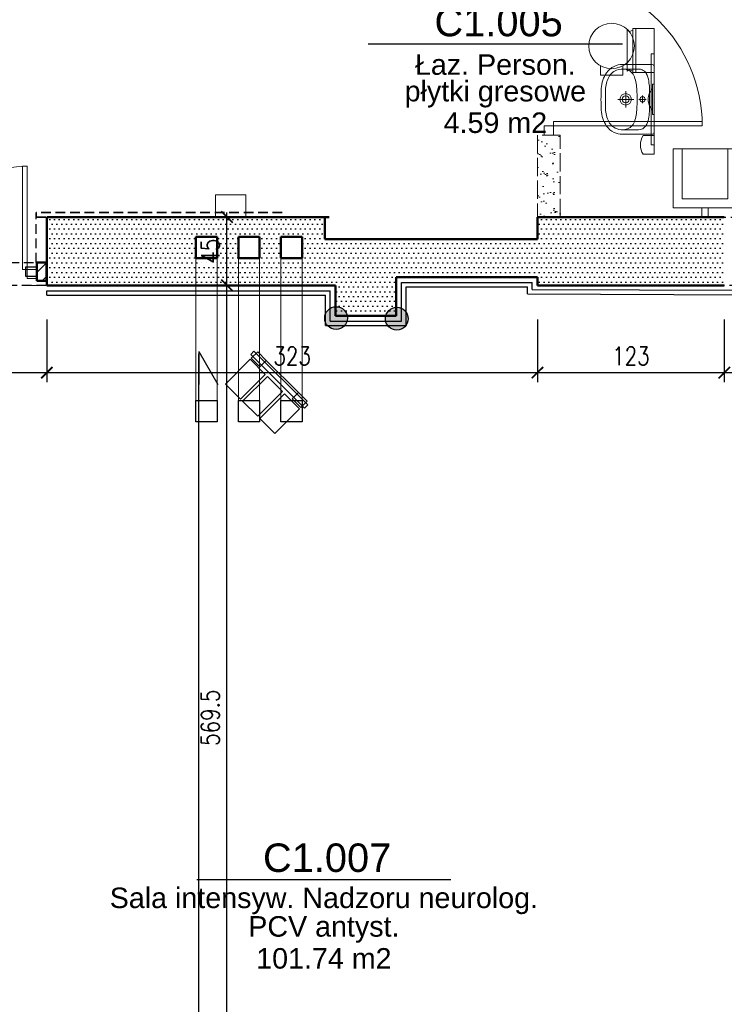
# Model space of a CAD drawing. Header units: millimetres. Extents: x 509 to 7952, y 243 to 5804.
# Tile 33 of 54: x 4590 to 5054, y 3125 to 3774. Entities that reach past the tile are written whole.
import ezdxf
from ezdxf.enums import TextEntityAlignment as Align

# ---------------------------------------------------------------- set-up
doc = ezdxf.new("R2010")
doc.units = ezdxf.units.MM
for name, pattern in [('ACAD_ISO02W100', [15, 12, -3]), ('DASHED', [0.75, 0.5, -0.25]), ('HIDDEN', [9.525, 6.35, -3.175])]:
    doc.linetypes.add(name, pattern=pattern)
for name, color, linetype in [('BA_odn', 7, 'Continuous'), ('WK-Drzwi', 9, 'Continuous'), ('WK-EtykPow', 173, 'Continuous'), ('WK-Fartuszki', 143, 'DASHED'), ('WK-Poręcze', 252, 'Continuous'), ('WK-Schody', 254, 'Continuous'), ('WK-Wentylacja', 2, 'Continuous'), ('WK-Wymiary', 8, 'Continuous'), ('WK-Ściany', 7, 'Continuous')]:
    doc.layers.add(name, color=color, linetype=linetype)
for name, color, linetype, lineweight in [('WK-INSTALACJE ELEKTRYCZNE', 94, 'Continuous', 5), ('WK-INSTALACJE WODKAN', 170, 'Continuous', 5), ('WK-MEBLE', 34, 'Continuous', 5), ('WK-widok', 8, 'Continuous', 0), ('WK-Wyburzenia', 6, 'Continuous', 5)]:
    doc.layers.add(name, color=color, linetype=linetype, lineweight=lineweight)
doc.layers.add('WK-Pomieszczenia', color=173, linetype='Continuous', plot=False)
doc.layers.add('WK-Uwagi', color=2, linetype='Continuous', plot=False)
doc.styles.add('Arial', font='micross.ttf', dxfattribs={"width": 0.9})
doc.styles.add('BIKWYM', font='bikromsw.shx', dxfattribs={"width": 0.8})
doc.styles.add('FLEX', font='romans.shx')
doc.styles.add('RomanS-Narrow', font='romans.shx', dxfattribs={"width": 0.8})
doc.linetypes.add('FLEX', pattern='A,0.002,-0.9,["~",FLEX,S=2,R=-17,X=-1.42,Y=-0.46],-0.9', length=1.802)
doc.dimstyles.new('AEC Dimension 1-50', dxfattribs={"dimtxt": 12, "dimasz": 0.075, "dimexe": 6.25, "dimexo": 0, "dimgap": 5, "dimtad": 1, "dimdec": 1, "dimrnd": 0.5, "dimzin": 9, "dimdsep": 46, "dimtxsty": 'RomanS-Narrow', "dimblk": 'ARCHTICK', "dimcen": 0.125, "dimdle": 3.125, "dimclrd": 8, "dimclre": 8, "dimclrt": 256, "dimadec": 1, "dimazin": 0, "dimtfac": 1, "dimtdec": 1, "dimtmove": 2, "dimatfit": 2, "dimfxl": 0, "dimtolj": 1, "dimtzin": 0, "dimarcsym": 0})
doc.dimstyles.new('BA_KR2_100', dxfattribs={"dimtxt": 25, "dimasz": 1.666667, "dimexe": 24, "dimexo": 0, "dimgap": 0, "dimtad": 0, "dimdec": 1, "dimrnd": 0.5, "dimzin": 9, "dimdsep": 46, "dimtxsty": 'BIKWYM', "dimblk": 'WYM-KR2', "dimcen": 0, "dimdle": 20, "dimclrd": 256, "dimclre": 256, "dimclrt": 7, "dimadec": 0, "dimazin": 0, "dimtfac": 0.033333, "dimtdec": 1, "dimtmove": 0, "dimatfit": 3, "dimldrblk": 'WYM-KR2', "dimfxl": 0, "dimtvp": 0.8, "dimtolj": 1, "dimarcsym": 0})
pattern_1 = [(0, (534.9164, 699.143), (1.5875, 3.175), [0, -3.175])]
pattern_2 = [(360, (534.9164, 699.143), (1.5875, 3.175), [0, -3.175])]

# ---------------------------------------------------------------- blocks, each defined once
blk = doc.blocks.new('WYM-KR2')
at = {"color": 0, "linetype": 'ByBlock'}
blk.add_line((0, 0), (-12.99, -7.5), dxfattribs=at)
blk.add_line((0, 0), (-12.99, 0))
blk = doc.blocks.new('*D718')
at = {"layer": 'BA_odn', "lineweight": -2}
blk.add_line((4708.3, 3050.07), (4708.3, 3553.62), dxfattribs=at)
at = {"layer": 'Defpoints', "color": 0}
for p in [(4708.3, 3555.28), (4708.3, 3555.28), (4708.3, 3048.4)]:
    blk.add_point(p, dxfattribs=at)
at = {"layer": 'BA_odn', "linetype": 'ByBlock', "lineweight": -2, "xscale": 1.666666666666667, "yscale": 1.666666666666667, "zscale": 1.666666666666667}
for p, rotation in [((4708.3, 3555.28), 90), ((4708.3, 3048.4), 270)]:
    blk.add_blockref('WYM-KR2', p, dxfattribs=dict(at, rotation=rotation))
blk = doc.blocks.new('Z10a')
for p, q in [((15, -12), (-15, -12)), ((-15, -12), (-15, -45)), ((15, -45), (15, -12))]:
    blk.add_line(p, q)
for points in [[(-2, -6), (2, -6), (2, 0), (-2, 0)], [(-21, -45), (21, -45), (21, -6), (-21, -6)]]:
    blk.add_lwpolyline(points, close=True)
blk = doc.blocks.new('WK_Pow_tag_01_50')
at = {"color": 0, "linetype": 'ByBlock'}
blk.add_line((-2.789, 0), (2.789, 0), dxfattribs=at)
at = {"color": 0, "linetype": 'ByBlock', "style": 'Arial'}
for tag, height, p in [('POWIERZCHNIE:NUMERAUTO', 0.625, (0.071, 0.482)), ('POWIERZCHNIE:NAZWA', 0.45, (0, -0.455)), ('POWIERZCHNIE_WYKOŃCZENIE:POSADZKA', 0.45, (0, -1.091)), ('POWIERZCHNIE_STYL:POWOBLICZ', 0.45, (0, -1.728))]:
    blk.add_attdef(tag, text='', height=height, dxfattribs=at).set_placement(p, align=Align.MIDDLE)
blk = doc.blocks.new('Z60a')
for p, q in [((14.5, 0), (-14.5, 0)), ((-14.5, 0), (-14.5, -14)), ((14.5, -14), (14.5, 0)), ((-14.5, -12), (14.5, -12)), ((-14.5, -14), (14.5, -14)), ((13.62, -17.85), (-13.62, -17.85))]:
    blk.add_line(p, q)
at = {"flags": 128}
for points in [[(-13.53, -14), (-12.58, -16.33), (-13.62, -17.85)], [(13.39, -14), (12.58, -16.33), (13.62, -17.85)]]:
    blk.add_lwpolyline(points, dxfattribs=at)
blk = doc.blocks.new('E3a')
for p, q in [((10, 0), (-10, 0)), ((-10, 0), (-10, -1)), ((10, -1), (10, 0)), ((10, -1), (-10, -1))]:
    blk.add_line(p, q)
blk.add_arc((0, 5.67), 9.67, 223.60282, 316.39718)
blk = doc.blocks.new('Z9a')
blk.add_lwpolyline([(-30, -2), (30, -2), (30, 0), (-30, 0)], close=True)
blk = doc.blocks.new('Z1a')
for p, q in [((-6.12, 0), (-6.12, -7.3)), ((6.12, 0), (-6.12, 0)), ((6.12, 0), (6.12, -7.3))]:
    blk.add_line(p, q)
blk.add_arc((0, 2.87), 11.87, 238.94129, 301.05871)
blk = doc.blocks.new('Z8b')
for p, q in [((-7.4, -13.05), (-7.4, -19.17)), ((-7.4, -19.17), (7.4, -19.17)), ((7.4, -13.05), (7.4, -19.17))]:
    blk.add_line(p, q)
blk.add_circle((0, 0), 15)
blk = doc.blocks.new('J50a')
for p, q in [((20.85, 0), (-20.85, 0)), ((-23, -2.14), (-23, -21)), ((0, -10.13), (0, -5.23)), ((23, -21), (23, -2.14)), ((-20, -20.98), (-20, -10.2)), ((2.53, -7.68), (-2.53, -7.68)), ((20, -10.2), (20, -20.98)), ((-5.34, -18.73), (5.34, -18.73)), ((0, -23.98), (0, -13.48))]:
    blk.add_line(p, q)
at = {"flags": 128}
for points in [[(-20.85, 0, 0.056329), (-22.22, -0.1, 0.274623), (-22.85, -0.67, 0.078029), (-23, -2.14, 0.987626)], [(20.85, 0, -0.056329), (22.22, -0.1, -0.274623), (22.85, -0.67, -0.078029), (23, -2.14, -0.987626)], [(-20, -10.2, -0.104891), (-19.52, -7.91, -0.153237), (-17.09, -5.29, -0.096443), (-12.1, -3.56, -0.04719), (-3.09, -2.97), (-2.75, -2.97, 0.009116), (2.75, -2.97), (3.09, -2.97, -0.053543), (12.87, -3.72, -0.091574), (17.37, -5.47, -0.166964), (19.69, -8.36, -0.062926), (20, -10.2, -1.040135)], [(-23, -21, 0.111521), (-21.76, -26.31, 0.123014), (-17.56, -31.31, 0.141312), (-7.12, -34.81, 0.026087), (7.12, -34.81, 0.141312), (17.56, -31.31, 0.123014), (21.76, -26.31, 0.111521), (23, -21)]]:
    blk.add_lwpolyline(points, format="xyb", dxfattribs=at)
blk.add_lwpolyline([(13.79, -30.26, 0.212121), (19.27, -24.85, 0.157769), (19.69, -18.5, 0.270169), (14.76, -12.99, 0.074819), (6.02, -11.37), (6.02, -11.37), (2.16, -11.22), (-2.16, -11.22), (-6.02, -11.37), (-6.02, -11.37, 0.074819), (-14.76, -12.99, 0.270169), (-19.69, -18.5, 0.157769), (-19.27, -24.85, 0.212121), (-13.79, -30.26, 0.110292), (-5.03, -31.99), (0, -32), (5.03, -31.99, 0.110292)], format="xyb", close=True, dxfattribs=at)
for centre, radius in [((0, -7.68), 1.73), ((0, -18.73), 3.78), ((0, -18.73), 2.33)]:
    blk.add_circle(centre, radius)
blk = doc.blocks.new('L70a')
for p, q in [((-10.39, -7.92), (-10.39, -22.92)), ((-10.39, -7.92), (9.61, -7.92)), ((9.61, -7.92), (9.61, -22.92)), ((-10.39, -22.92), (9.61, -22.92))]:
    blk.add_line(p, q)
blk = doc.blocks.new('_ArchTick')
at = {"color": 0, "linetype": 'ByBlock', "const_width": 15}
blk.add_lwpolyline([(-50, -50), (50, 50)], dxfattribs=at)
blk = doc.blocks.new('*D969')
at = {"layer": 'Defpoints', "color": 0}
for p in [(4486.58, 3576.41), (4608.17, 3576.41), (4608.17, 3541.41)]:
    blk.add_point(p, dxfattribs=at)
at = {"layer": 'WK-Wymiary', "color": 8, "linetype": 'Continuous', "lineweight": -2, "ltscale": 1.3}
for p, q in [((4486.58, 3576.41), (4486.58, 3535.16)), ((4608.17, 3576.41), (4608.17, 3535.16)), ((4483.45, 3541.41), (4611.29, 3541.41))]:
    blk.add_line(p, q, dxfattribs=at)
at = {"layer": 'WK-Wymiary', "color": 8, "linetype": 'ByBlock', "lineweight": -2, "xscale": 0.075, "yscale": 0.075, "zscale": 0.075, "rotation": 180}
blk.add_blockref('_ArchTick', (4486.58, 3541.41), dxfattribs=at)
at = {"layer": 'WK-Wymiary', "color": 8, "linetype": 'ByBlock', "lineweight": -2, "xscale": 0.075, "yscale": 0.075, "zscale": 0.075}
blk.add_blockref('_ArchTick', (4608.17, 3541.41), dxfattribs=at)
at = {"layer": 'WK-Wymiary', "lineweight": -3, "insert": (4547.37, 3552.41), "char_height": 12, "attachment_point": 5, "style": 'RomanS-Narrow'}
blk.add_mtext('\\A1;\\A1;121.5', dxfattribs=at)
blk = doc.blocks.new('*D970')
at = {"layer": 'Defpoints', "color": 0}
for p in [(4608.17, 3576.41), (4931.17, 3576.41), (4931.17, 3541.41)]:
    blk.add_point(p, dxfattribs=at)
at = {"layer": 'WK-Wymiary', "color": 8, "linetype": 'Continuous', "lineweight": -2, "ltscale": 1.3}
for p, q in [((4608.17, 3576.41), (4608.17, 3535.16)), ((4931.17, 3576.41), (4931.17, 3535.16)), ((4605.04, 3541.41), (4934.29, 3541.41))]:
    blk.add_line(p, q, dxfattribs=at)
at = {"layer": 'WK-Wymiary', "color": 8, "linetype": 'ByBlock', "lineweight": -2, "xscale": 0.075, "yscale": 0.075, "zscale": 0.075, "rotation": 180}
blk.add_blockref('_ArchTick', (4608.17, 3541.41), dxfattribs=at)
at = {"layer": 'WK-Wymiary', "color": 8, "linetype": 'ByBlock', "lineweight": -2, "xscale": 0.075, "yscale": 0.075, "zscale": 0.075}
blk.add_blockref('_ArchTick', (4931.17, 3541.41), dxfattribs=at)
at = {"layer": 'WK-Wymiary', "lineweight": -3, "insert": (4769.67, 3552.41), "char_height": 12, "attachment_point": 5, "style": 'RomanS-Narrow'}
blk.add_mtext('\\A1;\\A1;323', dxfattribs=at)
blk = doc.blocks.new('*D971')
at = {"layer": 'Defpoints', "color": 0}
for p in [(4931.17, 3576.41), (5054.17, 3576.41), (5054.17, 3541.41)]:
    blk.add_point(p, dxfattribs=at)
at = {"layer": 'WK-Wymiary', "color": 8, "linetype": 'Continuous', "lineweight": -2, "ltscale": 1.3}
for p, q in [((4931.17, 3576.41), (4931.17, 3535.16)), ((5054.17, 3576.41), (5054.17, 3535.16)), ((4928.04, 3541.41), (5057.29, 3541.41))]:
    blk.add_line(p, q, dxfattribs=at)
at = {"layer": 'WK-Wymiary', "color": 8, "linetype": 'ByBlock', "lineweight": -2, "xscale": 0.075, "yscale": 0.075, "zscale": 0.075, "rotation": 180}
blk.add_blockref('_ArchTick', (4931.17, 3541.41), dxfattribs=at)
at = {"layer": 'WK-Wymiary', "color": 8, "linetype": 'ByBlock', "lineweight": -2, "xscale": 0.075, "yscale": 0.075, "zscale": 0.075}
blk.add_blockref('_ArchTick', (5054.17, 3541.41), dxfattribs=at)
at = {"layer": 'WK-Wymiary', "lineweight": -3, "insert": (4992.67, 3552.41), "char_height": 12, "attachment_point": 5, "style": 'RomanS-Narrow'}
blk.add_mtext('\\A1;\\A1;123', dxfattribs=at)
blk = doc.blocks.new('*D972')
at = {"layer": 'Defpoints', "color": 0}
for p in [(5054.17, 3576.41), (5178.17, 3576.41), (5178.17, 3541.41)]:
    blk.add_point(p, dxfattribs=at)
at = {"layer": 'WK-Wymiary', "color": 8, "linetype": 'Continuous', "lineweight": -2, "ltscale": 1.3}
for p, q in [((5054.17, 3576.41), (5054.17, 3535.16)), ((5178.17, 3576.41), (5178.17, 3535.16)), ((5051.04, 3541.41), (5181.29, 3541.41))]:
    blk.add_line(p, q, dxfattribs=at)
at = {"layer": 'WK-Wymiary', "color": 8, "linetype": 'ByBlock', "lineweight": -2, "xscale": 0.075, "yscale": 0.075, "zscale": 0.075, "rotation": 180}
blk.add_blockref('_ArchTick', (5054.17, 3541.41), dxfattribs=at)
at = {"layer": 'WK-Wymiary', "color": 8, "linetype": 'ByBlock', "lineweight": -2, "xscale": 0.075, "yscale": 0.075, "zscale": 0.075}
blk.add_blockref('_ArchTick', (5178.17, 3541.41), dxfattribs=at)
at = {"layer": 'WK-Wymiary', "lineweight": -3, "insert": (5116.17, 3552.41), "char_height": 12, "attachment_point": 5, "style": 'RomanS-Narrow'}
blk.add_mtext('\\A1;\\A1;124', dxfattribs=at)
blk = doc.blocks.new('*D988')
at = {"layer": 'Defpoints', "color": 0}
for p in [(4691.74, 3598.87), (4726.74, 3598.87), (4691.74, 3029.37)]:
    blk.add_point(p, dxfattribs=at)
at = {"layer": 'WK-Wymiary', "color": 8, "linetype": 'Continuous', "lineweight": -2, "ltscale": 1.3}
for p, q in [((4726.74, 3026.24), (4726.74, 3601.99)), ((4691.74, 3598.87), (4732.99, 3598.87)), ((4691.74, 3029.37), (4732.99, 3029.37))]:
    blk.add_line(p, q, dxfattribs=at)
at = {"layer": 'WK-Wymiary', "color": 8, "linetype": 'ByBlock', "lineweight": -2, "xscale": 0.075, "yscale": 0.075, "zscale": 0.075}
for p, rotation in [((4726.74, 3598.87), 90), ((4726.74, 3029.37), 270)]:
    blk.add_blockref('_ArchTick', p, dxfattribs=dict(at, rotation=rotation))
at = {"layer": 'WK-Wymiary', "lineweight": -3, "insert": (4715.74, 3314.12), "char_height": 12, "attachment_point": 5, "rotation": 90, "style": 'RomanS-Narrow'}
blk.add_mtext('\\A1;\\A1;569.5', dxfattribs=at)
blk = doc.blocks.new('*D989')
at = {"layer": 'Defpoints', "color": 0}
for p in [(4691.74, 3643.87), (4726.74, 3643.87), (4691.74, 3598.87)]:
    blk.add_point(p, dxfattribs=at)
at = {"layer": 'WK-Wymiary', "color": 8, "linetype": 'Continuous', "lineweight": -2, "ltscale": 1.3}
for p, q in [((4726.74, 3595.74), (4726.74, 3646.99)), ((4691.74, 3643.87), (4732.99, 3643.87)), ((4691.74, 3598.87), (4732.99, 3598.87))]:
    blk.add_line(p, q, dxfattribs=at)
at = {"layer": 'WK-Wymiary', "color": 8, "linetype": 'ByBlock', "lineweight": -2, "xscale": 0.075, "yscale": 0.075, "zscale": 0.075}
for p, rotation in [((4726.74, 3643.87), 90), ((4726.74, 3598.87), 270)]:
    blk.add_blockref('_ArchTick', p, dxfattribs=dict(at, rotation=rotation))
at = {"layer": 'WK-Wymiary', "lineweight": -3, "insert": (4715.74, 3621.37), "char_height": 12, "attachment_point": 5, "rotation": 90, "style": 'RomanS-Narrow'}
blk.add_mtext('\\A1;\\A1;45', dxfattribs=at)
blk = doc.blocks.new('N7e')
blk.add_line((-15, 0), (15, 0))
for points in [[(-23, -6), (-15, -6), (-15, 0), (-23, 0)], [(23, -6), (15, -6), (15, 0), (23, 0)], [(-25, -4.5), (25, -4.5), (25, -1.5), (-25, -1.5)], [(-23, -30.05), (-9, -30.05), (-9, -7.05), (-23, -7.05)], [(-7, -30.05), (7, -30.05), (7, -7.05), (-7, -7.05)], [(9, -30.05), (23, -30.05), (23, -7.05), (9, -7.05)]]:
    blk.add_lwpolyline(points, close=True)

msp = doc.modelspace()

# ---------------------------------------------------------------- hatches: boundary and pattern name
at = {"layer": 'WK-Poręcze'}
for points in [[(4806.08, 3577.37, 1), (4791.1, 3577.37, 1)], [(4846.05, 3576.94, 1), (4831.08, 3576.94, 1)]]:
    msp.add_hatch(color=253, dxfattribs=at).paths.add_polyline_path(points)
at = {"layer": 'WK-Wyburzenia', "linetype": 'Continuous', "lineweight": 0}
h = msp.add_hatch(dxfattribs=at)
h.set_pattern_fill('AR-SAND', color=6, scale=0.2, style=0)
h.set_pattern_definition([(37.5, (534.916, 699.143), (-0.320006, 9.788265), [0, -7.7216, 0, -8.636, 0, -8.255]), (7.5, (534.916, 699.143), (8.990466, 14.336502), [0, -4.1656, 0, -6.9596, 0, -2.667]), (327.5, (528.668, 699.143), (15.819847, 0.028744), [0, -2.54, 0, -9.144, 0, -11.938]), (317.5, (528.668, 699.143), (15.27113, 4.458586), [0, -1.27, 0, -5.9944, 0, -6.858])])
h.paths.add_polyline_path([(4946.17, 4024.73), (4931.17, 4024.73), (4931.17, 3807.87), (4946.17, 3807.87)], flags=0)
h.paths.add_polyline_path([(4946.17, 3697.87), (4931.17, 3697.87), (4931.17, 3643.87), (4946.17, 3643.87)], flags=0)
at = {"layer": 'WK-Ściany', "linetype": 'Continuous', "lineweight": -3}
h = msp.add_hatch(dxfattribs=at)
h.set_pattern_fill('DOTS', color=253, scale=2, style=0)
h.set_pattern_definition([(8e-12, (534.9164, 699.143), (1.5875, 3.175), [0, -3.175])])
h.paths.add_polyline_path([(4608.17, 3643.87), (4608.17, 3598.87), (4706.26, 3598.87), (4706.26, 3616.87), (4706.26, 3630.87), (4706.26, 3643.87)], flags=0)
h = msp.add_hatch(dxfattribs=at)
h.set_pattern_fill('DOTS', color=253, scale=2, style=0)
h.set_pattern_definition(pattern_1)
h.paths.add_polyline_path([(4720.26, 3630.87), (4724.92, 3634.04), (4734.26, 3630.87), (4748.26, 3630.87), (4752.92, 3634.04), (4762.26, 3630.87), (4776.26, 3630.87), (4776.26, 3643.87), (4706.26, 3643.87), (4706.26, 3630.87)], flags=0)
h = msp.add_hatch(dxfattribs=at)
h.set_pattern_fill('DOTS', color=253, scale=2, style=0)
h.set_pattern_definition([(360, (534.9164, 699.143), (1.5875, 3.175), [0, -3.175])])
h.paths.add_polyline_path([(4791.17, 3643.87), (4776.26, 3643.87), (4776.26, 3630.87), (4776.26, 3616.87), (4776.26, 3598.87), (4791.17, 3604.37), (4791.17, 3604.37), (4788.28, 3621.04), (4791.17, 3629.37)], flags=0)
h = msp.add_hatch(dxfattribs=at)
h.set_pattern_fill('DOTS', color=253, scale=2, style=0)
h.set_pattern_definition([(9e-12, (534.9164, 699.143), (1.5875, 3.175), [0, -3.175])])
h.paths.add_polyline_path([(4931.17, 3598.87), (5054.17, 3598.87), (5054.17, 3616.87), (5054.17, 3631.02), (5054.17, 3643.87), (4931.17, 3643.87), (4931.17, 3629.37), (4931.17, 3604.37)], flags=0)
h = msp.add_hatch(dxfattribs=at)
h.set_pattern_fill('DOTS', color=253, scale=2, style=0)
h.set_pattern_definition(pattern_2)
h.paths.add_polyline_path([(4720.26, 3616.87), (4724.92, 3612.04), (4734.26, 3616.87), (4734.26, 3630.87), (4724.92, 3634.04), (4720.26, 3630.87)], flags=0)
h = msp.add_hatch(dxfattribs=at)
h.set_pattern_fill('DOTS', color=253, scale=2, style=0)
h.set_pattern_definition(pattern_2)
h.paths.add_polyline_path([(4748.26, 3616.87), (4752.92, 3612.04), (4762.26, 3616.87), (4762.26, 3630.87), (4752.92, 3634.04), (4748.26, 3630.87)], flags=0)
h = msp.add_hatch(dxfattribs=at)
h.set_pattern_fill('DOTS', color=253, scale=2, style=0)
h.set_pattern_definition([(4e-12, (534.9164, 699.143), (1.5875, 3.175), [0, -3.175])])
h.paths.add_polyline_path([(4791.17, 3629.37), (4788.28, 3621.04), (4791.17, 3604.37), (4838.17, 3604.37), (4931.17, 3604.37), (4931.17, 3629.37)], flags=0)
at = {"layer": 'WK-Ściany', "linetype": 'Continuous', "lineweight": 0}
h = msp.add_hatch(dxfattribs=at)
h.set_pattern_fill('ANSI31', color=1, scale=2, angle=360, style=0)
h.set_pattern_definition([(45, (534.9164, 699.143), (-4.490128, 4.490128), [])])
h.paths.add_polyline_path([(4486.17, 3613.87), (4486.17, 3601.87), (4486.58, 3601.87), (4486.58, 3613.87)], flags=0)
h.paths.add_polyline_path([(4601.58, 3613.87), (4601.58, 3601.87), (4607.94, 3601.87), (4607.94, 3613.87)], flags=0)
at = {"layer": 'WK-Ściany', "linetype": 'Continuous', "lineweight": -3}
h = msp.add_hatch(dxfattribs=at)
h.set_pattern_fill('DOTS', color=253, scale=2, style=0)
h.set_pattern_definition(pattern_1)
h.paths.add_polyline_path([(4776.26, 3598.87), (4776.26, 3616.87), (4762.26, 3616.87), (4752.92, 3612.04), (4748.26, 3616.87), (4734.26, 3616.87), (4724.92, 3612.04), (4720.26, 3616.87), (4706.26, 3616.87), (4706.26, 3598.87)], flags=0)
h = msp.add_hatch(dxfattribs=at)
h.set_pattern_fill('DOTS', color=253, scale=2, style=0)
h.set_pattern_definition(pattern_2)
h.paths.add_polyline_path([(4798.17, 3598.87), (4798.17, 3604.37), (4791.17, 3604.37), (4776.26, 3598.87)], flags=0)
h = msp.add_hatch(dxfattribs=at)
h.set_pattern_fill('DOTS', color=253, scale=2, style=0)
h.set_pattern_definition([(3e-15, (534.9164, 699.143), (1.5875, 3.175), [0, -3.175])])
h.paths.add_polyline_path([(4838.17, 3578.87), (4838.17, 3604.37), (4798.17, 3604.37), (4798.17, 3598.87), (4798.17, 3578.87)], flags=0)

# ---------------------------------------------------------------- linework, layer by layer
at = {"layer": 'WK-Drzwi', "color": 9, "linetype": 'Continuous', "lineweight": -3}
msp.add_lwpolyline([(4594.08, 3604.87), (4601.58, 3604.87), (4601.58, 3610.87), (4594.08, 3610.87)], close=True, dxfattribs=at)
at = {"layer": 'WK-Fartuszki', "color": 143, "linetype": 'HIDDEN', "lineweight": 35}
for p, q in [((4763.17, 3646.87), (4601.17, 3646.87)), ((4601.17, 3646.87), (4601.17, 3643.87)), ((4601.17, 3643.87), (4766.17, 3643.87))]:
    msp.add_line(p, q, dxfattribs=at)
at = {"layer": 'WK-Pomieszczenia', "color": 173, "linetype": 'HIDDEN', "lineweight": -3}
for p, q in [((4601.17, 3613.87), (4601.17, 3643.87)), ((4601.17, 3643.87), (4766.17, 3643.87)), ((4778.67, 3643.87), (4791.17, 3643.87)), ((4791.17, 3643.87), (4791.17, 3629.37)), ((4931.17, 3629.37), (4931.17, 3643.87)), ((4931.17, 3643.87), (5007.98, 3643.87)), ((5020.36, 3643.87), (5140.85, 3643.87)), ((4791.17, 3629.37), (4931.17, 3629.37)), ((4431.17, 3613.87), (4601.17, 3613.87)), ((4931.17, 3604.37), (4838.17, 3604.37)), ((4838.17, 3604.37), (4838.17, 3578.87)), ((4931.17, 3598.87), (4931.17, 3604.37)), ((4798.17, 3598.87), (4486.17, 3598.87)), ((4798.17, 3578.87), (4798.17, 3598.87)), ((5178.17, 3598.87), (4931.17, 3598.87)), ((4838.17, 3578.87), (4798.17, 3578.87))]:
    msp.add_line(p, q, dxfattribs=at)
at = {"layer": 'WK-Poręcze', "color": 252, "linetype": 'Continuous', "lineweight": -3}
for p, q in [((4841.67, 3600.87), (4927.66, 3600.87)), ((4841.67, 3575.37), (4841.67, 3600.87)), ((4927.65, 3596.21), (4927.66, 3600.87)), ((4608.17, 3595.37), (4794.67, 3595.37)), ((4608.17, 3592.37), (4608.17, 3595.37)), ((4794.67, 3575.37), (4794.67, 3595.37)), ((4844.67, 3572.37), (4844.67, 3597.87)), ((4844.67, 3597.87), (4924.65, 3597.87)), ((4924.64, 3593.22), (4924.65, 3597.87)), ((4924.64, 3593.22), (5171.67, 3592.39)), ((4927.65, 3596.21), (5174.67, 3595.38)), ((4608.17, 3592.37), (4791.67, 3592.37)), ((4791.67, 3572.37), (4791.67, 3592.37)), ((4794.67, 3575.37), (4841.67, 3575.37)), ((4791.67, 3572.37), (4844.67, 3572.37))]:
    msp.add_line(p, q, dxfattribs=at)
at = {"layer": 'WK-Poręcze', "color": 253}
for centre in [(4798.59, 3577.37), (4838.56, 3576.94)]:
    msp.add_circle(centre, 7.49, dxfattribs=at)
at = {"layer": 'WK-Schody', "ltscale": 1.3}
for points in [[(4706.26, 3630.87), (4720.26, 3630.87), (4720.26, 3616.87), (4706.26, 3616.87)], [(4734.26, 3630.87), (4748.26, 3630.87), (4748.26, 3616.87), (4734.26, 3616.87)], [(4762.26, 3630.87), (4776.26, 3630.87), (4776.26, 3616.87), (4762.26, 3616.87)]]:
    msp.add_lwpolyline(points, close=True, dxfattribs=at)
at = {"layer": 'WK-Uwagi', "ltscale": 1.3}
for points in [[(4720.26, 3616.87), (4706.26, 3616.87), (4706.26, 3630.87), (4720.26, 3630.87)], [(4748.26, 3616.87), (4734.26, 3616.87), (4734.26, 3630.87), (4748.26, 3630.87)], [(4776.26, 3616.87), (4762.26, 3616.87), (4762.26, 3630.87), (4776.26, 3630.87)]]:
    msp.add_lwpolyline(points, close=True, dxfattribs=at)
at = {"layer": 'WK-Wentylacja', "ltscale": 1.3}
for points in [[(4706.26, 3523), (4720.26, 3523), (4720.26, 3509), (4706.26, 3509)], [(4734.26, 3523), (4748.26, 3523), (4748.26, 3509), (4734.26, 3509)], [(4762.26, 3523), (4776.26, 3523), (4776.26, 3509), (4762.26, 3509)]]:
    msp.add_lwpolyline(points, close=True, dxfattribs=at)
at = {"layer": 'WK-widok', "ltscale": 1.3}
msp.add_line((4594.76, 3598.87), (4601.17, 3598.87), dxfattribs=at)
at = {"layer": 'WK-widok', "linetype": 'FLEX', "ltscale": 1.3}
for points in [[(4706.26, 3616.87), (4706.26, 3523)], [(4720.26, 3616.87), (4720.26, 3523)], [(4734.26, 3616.87), (4734.26, 3523)], [(4748.26, 3616.87), (4748.26, 3523)], [(4762.26, 3616.87), (4762.26, 3523)], [(4776.26, 3616.87), (4776.26, 3523)]]:
    msp.add_lwpolyline(points, dxfattribs=at)
at = {"layer": 'WK-Wyburzenia', "color": 6, "linetype": 'ACAD_ISO02W100', "lineweight": 0}
for p, q in [((4946.17, 3697.87), (4931.17, 3697.87)), ((4931.17, 3697.87), (4931.17, 3643.87)), ((4946.17, 3643.87), (4946.17, 3697.87)), ((4931.17, 3643.87), (4946.17, 3643.87))]:
    msp.add_line(p, q, dxfattribs=at)
at = {"layer": 'WK-Wyburzenia', "color": 6, "linetype": 'Continuous', "lineweight": 5}
for points in [[(4935.67, 3703.87), (4935.67, 3697.87), (4941.67, 3697.87), (4941.67, 3703.87)], [(4941.67, 3703.87), (4941.67, 3706.87), (5039.67, 3706.87), (5039.67, 3703.87)], [(4595.17, 3609.37), (4592.17, 3609.37), (4592.17, 3677.37), (4595.17, 3677.37)], [(4595.17, 3603.37), (4601.17, 3603.37), (4601.17, 3609.37), (4595.17, 3609.37)]]:
    msp.add_lwpolyline(points, close=True, dxfattribs=at)
at = {"layer": 'WK-Wyburzenia', "color": 8, "linetype": 'Continuous', "lineweight": 5, "extrusion": (0, 0, -1)}
for centre, radius, start, end in [((-4941.67, 3703.87), 98, 90, 180), ((-4595.17, 3609.37), 68, 0, 90)]:
    msp.add_arc(centre, radius, start, end, dxfattribs=at)
at = {"layer": 'WK-Ściany', "color": 7, "linetype": 'Continuous', "lineweight": 50}
for p, q in [((4608.17, 3643.87), (4608.17, 3598.87)), ((4706.26, 3643.87), (4608.17, 3643.87)), ((4776.26, 3643.87), (4706.26, 3643.87)), ((4766.17, 3643.87), (4778.67, 3643.87)), ((4791.17, 3643.87), (4776.26, 3643.87)), ((4787.94, 3643.87), (4793.94, 3643.87)), ((4791.17, 3629.37), (4791.17, 3643.87)), ((5054.17, 3643.87), (4931.17, 3643.87)), ((4931.17, 3643.87), (4931.17, 3629.37)), ((5007.98, 3643.87), (5020.48, 3643.87)), ((4706.26, 3616.87), (4706.26, 3630.87)), ((4706.26, 3630.87), (4720.26, 3630.87)), ((4720.26, 3630.87), (4720.26, 3616.87)), ((4734.26, 3630.87), (4748.26, 3630.87)), ((4734.26, 3616.87), (4734.26, 3630.87)), ((4748.26, 3630.87), (4748.26, 3616.87)), ((4762.26, 3630.87), (4776.26, 3630.87)), ((4762.26, 3616.87), (4762.26, 3630.87)), ((4776.26, 3630.87), (4776.26, 3616.87)), ((4931.17, 3629.37), (4791.17, 3629.37)), ((4601.58, 3613.87), (4601.58, 3601.87)), ((4607.94, 3613.87), (4601.58, 3613.87)), ((4607.94, 3601.87), (4607.94, 3613.87)), ((4720.26, 3616.87), (4706.26, 3616.87)), ((4748.26, 3616.87), (4734.26, 3616.87)), ((4776.26, 3616.87), (4762.26, 3616.87)), ((4601.58, 3601.87), (4607.94, 3601.87)), ((4838.17, 3604.37), (4931.17, 3604.37)), ((4838.17, 3578.87), (4838.17, 3604.37)), ((4931.17, 3604.37), (4931.17, 3598.87)), ((4608.17, 3598.87), (4706.26, 3598.87)), ((4706.26, 3598.87), (4776.26, 3598.87)), ((4776.26, 3598.87), (4798.17, 3598.87)), ((4798.17, 3598.87), (4798.17, 3578.87)), ((4931.17, 3598.87), (5054.17, 3598.87)), ((4798.17, 3578.87), (4838.17, 3578.87))]:
    msp.add_line(p, q, dxfattribs=at)

# ---------------------------------------------------------------- block references
at = {"layer": 'WK-EtykPow', "color": 173, "linetype": 'Continuous', "lineweight": -3, "ltscale": 1.3, "xscale": 30, "yscale": 30, "zscale": 40}
for p, values in [((4903.45, 3757.87), {'POWIERZCHNIE_WYKOŃCZENIE:POSADZKA': 'płytki gresowe', 'POWIERZCHNIE:NUMERAUTO': 'C1.005', 'POWIERZCHNIE:NAZWA': 'Łaz. Person.', 'POWIERZCHNIE_STYL:POWOBLICZ': '4.59 m2'}), ((4790.55, 3207.5), {'POWIERZCHNIE_WYKOŃCZENIE:POSADZKA': 'PCV antyst.', 'POWIERZCHNIE:NUMERAUTO': 'C1.007', 'POWIERZCHNIE:NAZWA': 'Sala intensyw. Nadzoru neurolog.', 'POWIERZCHNIE_STYL:POWOBLICZ': '101.74 m2'})]:
    msp.add_blockref('WK_Pow_tag_01_50', p, dxfattribs=at).add_auto_attribs(values)
at = {"layer": 'WK-INSTALACJE ELEKTRYCZNE', "color": 94, "linetype": 'Continuous', "lineweight": 5, "rotation": 270}
msp.add_blockref('E3a', (5007.98, 3721.39), dxfattribs=at)
at = {"layer": 'WK-INSTALACJE ELEKTRYCZNE', "color": 94, "linetype": 'Continuous', "lineweight": 5, "extrusion": (0, 0, -1), "zscale": -1}
for name, p, rotation in [('L70a', (-4729.56, 3635.56), 180), ('N7e', (-4763.27, 3538.91), 45.0000000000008)]:
    msp.add_blockref(name, p, dxfattribs=dict(at, rotation=rotation))
at = {"layer": 'WK-INSTALACJE WODKAN', "color": 170, "linetype": 'Continuous', "lineweight": 5, "rotation": 270}
msp.add_blockref('J50a', (5007.98, 3721.39), dxfattribs=at)
at = {"layer": 'WK-MEBLE', "color": 34, "linetype": 'Continuous', "lineweight": 5}
msp.add_blockref('Z8b', (4979.99, 3756.55), dxfattribs=at)
at = {"layer": 'WK-MEBLE', "color": 34, "linetype": 'Continuous', "lineweight": 5, "extrusion": (0, 0, -1), "zscale": -1}
for name, p, rotation in [('Z60a', (-5007.98, 3753.5), 89.99999999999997), ('Z10a', (-5041.48, 3643.87), 180)]:
    msp.add_blockref(name, p, dxfattribs=dict(at, rotation=rotation))
at = {"layer": 'WK-MEBLE', "color": 34, "linetype": 'Continuous', "lineweight": 5, "rotation": 270}
for name, p in [('Z9a', (5007.98, 3721.39)), ('Z1a', (5007.98, 3691.39))]:
    msp.add_blockref(name, p, dxfattribs=at)

# ---------------------------------------------------------------- dimensions: what is measured, and where the dimension line sits
at = {"layer": 'BA_odn'}
dim = msp.add_aligned_dim(p1=(4708.3, 3048.4), p2=(4708.3, 3555.28), distance=0, text=' ', dimstyle='BA_KR2_100', override={"dimblk1": 'WYM-KR2', "dimblk2": 'WYM-KR2', "dimsah": 1, "dimse1": 1, "dimse2": 1}, dxfattribs=at)
dim.commit()
dim.dimension.update_dxf_attribs({"geometry": '*D718', "text_midpoint": (4708.3, 3301.84)})
at = {"layer": 'WK-Wymiary', "color": 8, "linetype": 'Continuous', "lineweight": -3, "ltscale": 1.3}
for base, p1, p2, text, picture, middle in [((4726.74, 3643.87), (4691.74, 3598.87), (4691.74, 3643.87), '\\A1;45', '*D989', (4715.74, 3621.37)), ((4726.74, 3598.87), (4691.74, 3029.37), (4691.74, 3598.87), '\\A1;569.5', '*D988', (4715.74, 3314.12))]:
    dim = msp.add_linear_dim(base=base, p1=p1, p2=p2, angle=90, text=text, dimstyle='AEC Dimension 1-50', override={"dimclrd": 8, "dimclre": 8, "dimclrt": 256}, dxfattribs=at)
    dim.commit()
    dim.dimension.update_dxf_attribs({"geometry": picture, "text_midpoint": middle})
for base, p1, p2, text, picture, middle in [((4608.17, 3541.41), (4486.58, 3576.41), (4608.17, 3576.41), '\\A1;121.5', '*D969', (4547.37, 3552.41)), ((4931.17, 3541.41), (4608.17, 3576.41), (4931.17, 3576.41), '\\A1;323', '*D970', (4769.67, 3552.41)), ((5054.17, 3541.41), (4931.17, 3576.41), (5054.17, 3576.41), '\\A1;123', '*D971', (4992.67, 3552.41)), ((5178.17, 3541.41), (5054.17, 3576.41), (5178.17, 3576.41), '\\A1;124', '*D972', (5116.17, 3552.41))]:
    dim = msp.add_linear_dim(base=base, p1=p1, p2=p2, text=text, dimstyle='AEC Dimension 1-50', override={"dimclrd": 8, "dimclre": 8, "dimclrt": 256}, dxfattribs=at)
    dim.commit()
    dim.dimension.update_dxf_attribs({"geometry": picture, "text_midpoint": middle})

doc.saveas('drawing.dxf')
